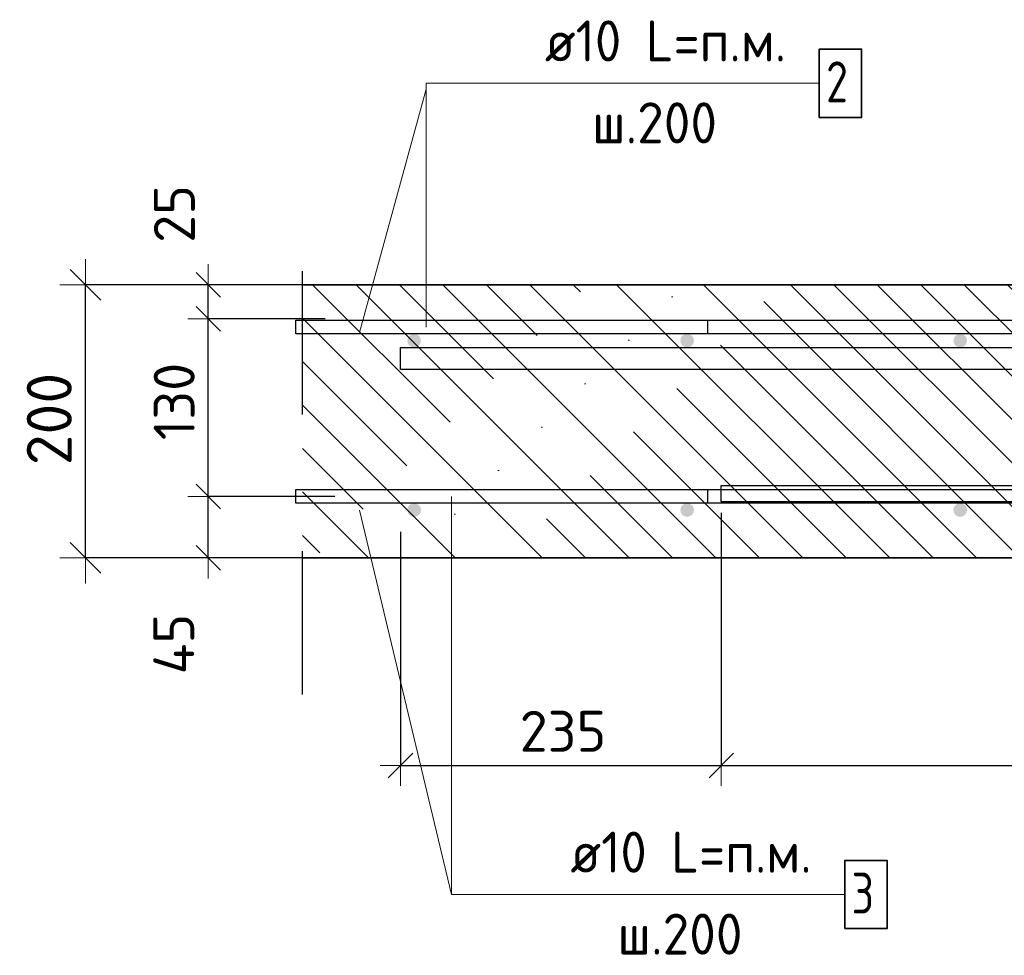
# Model space of a CAD drawing. Header units: metres. Extents: x -38 to 97, y -15 to 21.
# Tile 104 of 114: x 86.984 to 87.705, y -5.722 to -5.037. Entities that reach past the tile are written whole.
import ezdxf

# ---------------------------------------------------------------- set-up
doc = ezdxf.new("R2010")
doc.units = ezdxf.units.M
doc.header["$PDMODE"] = 65
doc.linetypes.add('______4', pattern=[0.135, 0.105, -0.03])
for name, color, linetype, lineweight in [('XR$5$Арм. стержнями верхней зоны', 180, 'Continuous', 35), ('XR$5$Арм. стержнями нижней зоны', 180, 'Continuous', 35), ('XR$5$Арм.стержн. Арматура края', 96, 'Continuous', 35), ('XR$5$Арм.стержн.горизонт. 1', 180, 'Continuous', 35), ('XR$5$Арм.стержн.горизонт. 2', 202, 'Continuous', 35), ('XR$5$ВК__отв в полу 1-2 эт', 220, 'Continuous', 25), ('XR$5$Размерная линия (1)', 7, 'Continuous', 13), ('XR$5$Размерная линия_ общее', 7, 'Continuous', 13)]:
    doc.layers.add(name, color=color, linetype=linetype, lineweight=lineweight)
doc.styles.add('ISOCPEUR', font='txt')
doc.dimstyles.new('DIMSTYLE_12', dxfattribs={"dimtxt": 0.03, "dimasz": 0.03, "dimexe": 0, "dimexo": 0, "dimgap": 0.015, "dimtad": 2, "dimdec": 0, "dimlfac": 1000, "dimrnd": 1, "dimzin": 12, "dimdsep": 46, "dimtxsty": 'ISOCPEUR', "dimblk1": 'ALL_ML_STRICH', "dimblk2": 'ALL_ML_STRICH', "dimsah": 1, "dimcen": 0, "dimclrd": 7, "dimclre": 256, "dimclrt": 7, "dimadec": 0, "dimazin": 0, "dimtfac": 1, "dimtdec": 0, "dimtix": 1, "dimtmove": 2, "dimatfit": 3, "dimfxl": 0, "dimtzin": 0, "dimlwd": 0, "dimlwe": -3, "dimarcsym": 0})
doc.dimstyles.new('DIMSTYLE_14', dxfattribs={"dimtxt": 0.03, "dimasz": 0.03, "dimexe": 0, "dimexo": 0, "dimgap": 0.015, "dimtad": 2, "dimdec": 0, "dimlfac": 1000, "dimrnd": 1, "dimzin": 12, "dimdsep": 46, "dimtxsty": 'ISOCPEUR', "dimblk1": 'ALL_ML_STRICH', "dimblk2": 'ALL_ML_STRICH', "dimsah": 1, "dimcen": 0, "dimclrd": 7, "dimclre": 256, "dimclrt": 7, "dimadec": 0, "dimazin": 0, "dimtfac": 1, "dimtdec": 0, "dimtix": 1, "dimtmove": 2, "dimatfit": 3, "dimfxl": 0, "dimtvp": 1.2, "dimtzin": 0, "dimlwd": 0, "dimlwe": -3, "dimarcsym": 0})
doc.dimstyles.new('DIMSTYLE_24', dxfattribs={"dimtxt": 0.03, "dimasz": 0.03, "dimexe": 0, "dimexo": 0, "dimgap": 0.015, "dimtad": 2, "dimdec": 0, "dimlfac": 1000, "dimrnd": 5, "dimzin": 12, "dimdsep": 46, "dimtxsty": 'ISOCPEUR', "dimblk1": 'ALL_ML_STRICH', "dimblk2": 'ALL_ML_STRICH', "dimsah": 1, "dimcen": 0, "dimclrd": 7, "dimclre": 256, "dimclrt": 7, "dimadec": 0, "dimazin": 0, "dimtfac": 1, "dimtdec": 0, "dimtix": 1, "dimtmove": 2, "dimatfit": 3, "dimfxl": 0, "dimtzin": 0, "dimlwd": 0, "dimlwe": -3, "dimarcsym": 0})
doc.dimstyles.new('DIMSTYLE_8', dxfattribs={"dimtxt": 0.033, "dimasz": 0.0375, "dimexe": 0, "dimexo": 0, "dimgap": 0.0165, "dimtad": 2, "dimdec": 0, "dimlfac": 1000, "dimrnd": 1, "dimzin": 12, "dimdsep": 46, "dimtxsty": 'ISOCPEUR', "dimblk1": 'ALL_ML_STRICH', "dimblk2": 'ALL_ML_STRICH', "dimsah": 1, "dimcen": 0, "dimclrd": 7, "dimclre": 256, "dimclrt": 7, "dimadec": 0, "dimazin": 0, "dimtfac": 1, "dimtdec": 0, "dimtix": 1, "dimtmove": 2, "dimatfit": 3, "dimfxl": 0, "dimtzin": 0, "dimlwd": 0, "dimlwe": -3, "dimarcsym": 0})

# ---------------------------------------------------------------- blocks, each defined once
blk = doc.blocks.new('ALL_ML_STRICH')
at = {"color": 0, "linetype": 'ByBlock', "lineweight": -2}
for p, q in [((0, -0.5), (0, 0.5)), ((-0.3, -0.3), (0.3, 0.3)), ((-1, 0), (0.5, 0))]:
    blk.add_line(p, q, dxfattribs=at)
blk = doc.blocks.new('*D361')
at = {"layer": 'DEFPOINTS', "color": 7, "linetype": 'Continuous', "lineweight": 13, "transparency": 33554687}
for p in [(87.23884, -5.23081), (87.03226, -5.43081), (87.23884, -5.43081)]:
    blk.add_point(p, dxfattribs=at)
at = {"layer": 'XR$5$Размерная линия_ общее', "color": 253, "linetype": 'Continuous', "lineweight": -2, "true_color": 0xa0a0a0, "transparency": 33554687}
for p, q in [((87.21884, -5.23081), (87.03226, -5.23081)), ((87.21884, -5.43081), (87.03226, -5.43081))]:
    blk.add_line(p, q, dxfattribs=at)
at = {"layer": 'XR$5$Размерная линия_ общее', "color": 7, "linetype": 'Continuous', "lineweight": -2, "transparency": 33554687}
blk.add_line((87.03226, -5.43081), (87.03226, -5.23081), dxfattribs=at)
at = {"layer": 'XR$5$Размерная линия_ общее', "color": 7, "linetype": 'Continuous', "lineweight": 13, "transparency": 33554687, "xscale": 0.0375, "yscale": 0.0375, "zscale": 0.0375}
for p, rotation in [((87.03226, -5.23081), 90), ((87.03226, -5.43081), 270)]:
    blk.add_blockref('ALL_ML_STRICH', p, dxfattribs=dict(at, rotation=rotation))
at = {"layer": 'XR$5$Размерная линия_ общее', "color": 7, "linetype": 'Continuous', "lineweight": 13, "transparency": 33554687, "insert": (87.00576, -5.32916), "char_height": 0.033, "width": 0.099, "attachment_point": 5, "rotation": 90, "style": 'ISOCPEUR'}
blk.add_mtext('\\A1;{200}', dxfattribs=at)
blk = doc.blocks.new('*D362')
at = {"layer": 'DEFPOINTS', "color": 7, "linetype": 'Continuous', "lineweight": 13, "transparency": 33554687}
for p in [(87.23496, -5.38581), (87.12229, -5.43081), (87.22211, -5.43081)]:
    blk.add_point(p, dxfattribs=at)
at = {"layer": 'XR$5$Размерная линия (1)', "color": 9, "linetype": 'Continuous', "lineweight": -2, "true_color": 0xc7c7c7, "transparency": 33554687}
for p, q in [((87.21496, -5.38581), (87.12229, -5.38581)), ((87.20211, -5.43081), (87.12229, -5.43081))]:
    blk.add_line(p, q, dxfattribs=at)
at = {"layer": 'XR$5$Размерная линия (1)', "color": 7, "linetype": 'Continuous', "lineweight": -2, "transparency": 33554687}
blk.add_line((87.12229, -5.43081), (87.12229, -5.38581), dxfattribs=at)
at = {"layer": 'XR$5$Размерная линия (1)', "color": 7, "linetype": 'Continuous', "lineweight": 13, "transparency": 33554687, "xscale": 0.03, "yscale": 0.03, "zscale": 0.03}
for p, rotation in [((87.12229, -5.38581), 90), ((87.12229, -5.43081), 270)]:
    blk.add_blockref('ALL_ML_STRICH', p, dxfattribs=dict(at, rotation=rotation))
at = {"layer": 'XR$5$Размерная линия (1)', "color": 7, "linetype": 'Continuous', "lineweight": 13, "transparency": 33554687, "insert": (87.09698, -5.49394), "char_height": 0.03, "width": 0.06, "attachment_point": 5, "rotation": 90, "style": 'ISOCPEUR'}
blk.add_mtext('\\A1;{45}', dxfattribs=at)
blk = doc.blocks.new('*D363')
at = {"layer": 'DEFPOINTS', "color": 7, "linetype": 'Continuous', "lineweight": 13, "transparency": 33554687}
for p in [(87.22793, -5.25581), (87.12229, -5.38581), (87.23496, -5.38581)]:
    blk.add_point(p, dxfattribs=at)
at = {"layer": 'XR$5$Размерная линия (1)', "color": 9, "linetype": 'Continuous', "lineweight": -2, "true_color": 0xc7c7c7, "transparency": 33554687}
for p, q in [((87.20793, -5.25581), (87.12229, -5.25581)), ((87.21496, -5.38581), (87.12229, -5.38581))]:
    blk.add_line(p, q, dxfattribs=at)
at = {"layer": 'XR$5$Размерная линия (1)', "color": 7, "linetype": 'Continuous', "lineweight": -2, "transparency": 33554687}
blk.add_line((87.12229, -5.38581), (87.12229, -5.25581), dxfattribs=at)
at = {"layer": 'XR$5$Размерная линия (1)', "color": 7, "linetype": 'Continuous', "lineweight": 13, "transparency": 33554687, "xscale": 0.03, "yscale": 0.03, "zscale": 0.03}
for p, rotation in [((87.12229, -5.25581), 90), ((87.12229, -5.38581), 270)]:
    blk.add_blockref('ALL_ML_STRICH', p, dxfattribs=dict(at, rotation=rotation))
at = {"layer": 'XR$5$Размерная линия (1)', "color": 7, "linetype": 'Continuous', "lineweight": 13, "transparency": 33554687, "insert": (87.09729, -5.31631), "char_height": 0.03, "width": 0.09, "attachment_point": 5, "rotation": 90, "style": 'ISOCPEUR'}
blk.add_mtext('\\A1;{130}', dxfattribs=at)
blk = doc.blocks.new('*D364')
at = {"layer": 'DEFPOINTS', "color": 7, "linetype": 'Continuous', "lineweight": 13, "transparency": 33554687}
for p in [(87.2458, -5.23081), (87.12229, -5.25581), (87.22793, -5.25581)]:
    blk.add_point(p, dxfattribs=at)
at = {"layer": 'XR$5$Размерная линия (1)', "color": 9, "linetype": 'Continuous', "lineweight": -2, "true_color": 0xc7c7c7, "transparency": 33554687}
for p, q in [((87.2258, -5.23081), (87.12229, -5.23081)), ((87.20793, -5.25581), (87.12229, -5.25581))]:
    blk.add_line(p, q, dxfattribs=at)
at = {"layer": 'XR$5$Размерная линия (1)', "color": 7, "linetype": 'Continuous', "lineweight": -2, "transparency": 33554687}
blk.add_line((87.12229, -5.25581), (87.12229, -5.23081), dxfattribs=at)
at = {"layer": 'XR$5$Размерная линия (1)', "color": 7, "linetype": 'Continuous', "lineweight": 13, "transparency": 33554687, "xscale": 0.03, "yscale": 0.03, "zscale": 0.03}
for p, rotation in [((87.12229, -5.23081), 90), ((87.12229, -5.25581), 270)]:
    blk.add_blockref('ALL_ML_STRICH', p, dxfattribs=dict(at, rotation=rotation))
at = {"layer": 'XR$5$Размерная линия (1)', "color": 7, "linetype": 'Continuous', "lineweight": 13, "transparency": 33554687, "insert": (87.09743, -5.17898), "char_height": 0.03, "width": 0.06, "attachment_point": 5, "rotation": 90, "style": 'ISOCPEUR'}
blk.add_mtext('\\A1;{25}', dxfattribs=at)
blk = doc.blocks.new('*D564')
at = {"layer": 'DEFPOINTS', "color": 7, "linetype": 'Continuous', "lineweight": 13, "transparency": 33554687}
for p in [(87.49808, -5.37781), (87.26308, -5.39181), (87.26308, -5.58282)]:
    blk.add_point(p, dxfattribs=at)
at = {"layer": 'XR$5$Размерная линия (1)', "color": 9, "linetype": 'Continuous', "lineweight": -2, "true_color": 0xc7c7c7, "transparency": 33554687}
for p, q in [((87.49808, -5.39781), (87.49808, -5.58282)), ((87.26308, -5.41181), (87.26308, -5.58282))]:
    blk.add_line(p, q, dxfattribs=at)
at = {"layer": 'XR$5$Размерная линия (1)', "color": 7, "linetype": 'Continuous', "lineweight": -2, "transparency": 33554687}
blk.add_line((87.26308, -5.58282), (87.49808, -5.58282), dxfattribs=at)
at = {"layer": 'XR$5$Размерная линия (1)', "color": 7, "linetype": 'Continuous', "lineweight": 13, "transparency": 33554687, "xscale": 0.03, "yscale": 0.03, "zscale": 0.03, "rotation": 180}
blk.add_blockref('ALL_ML_STRICH', (87.26308, -5.58282), dxfattribs=at)
at = {"layer": 'XR$5$Размерная линия (1)', "color": 7, "linetype": 'Continuous', "lineweight": 13, "transparency": 33554687, "xscale": 0.03, "yscale": 0.03, "zscale": 0.03}
blk.add_blockref('ALL_ML_STRICH', (87.49808, -5.58282), dxfattribs=at)
at = {"layer": 'XR$5$Размерная линия (1)', "color": 7, "linetype": 'Continuous', "lineweight": 13, "transparency": 33554687, "insert": (87.38208, -5.55782), "char_height": 0.03, "width": 0.09, "attachment_point": 5, "style": 'ISOCPEUR'}
blk.add_mtext('\\A1;{235}', dxfattribs=at)
blk = doc.blocks.new('*D565')
at = {"layer": 'DEFPOINTS', "color": 7, "linetype": 'Continuous', "lineweight": 13, "transparency": 33554687}
for p in [(87.49808, -5.37781), (88.38308, -5.43081), (87.49808, -5.58282)]:
    blk.add_point(p, dxfattribs=at)
at = {"layer": 'XR$5$Размерная линия (1)', "color": 9, "linetype": 'Continuous', "lineweight": -2, "true_color": 0xc7c7c7, "transparency": 33554687}
for p, q in [((87.49808, -5.39781), (87.49808, -5.58282)), ((88.38308, -5.45081), (88.38308, -5.58282))]:
    blk.add_line(p, q, dxfattribs=at)
at = {"layer": 'XR$5$Размерная линия (1)', "color": 7, "linetype": 'Continuous', "lineweight": -2, "transparency": 33554687}
blk.add_line((87.49808, -5.58282), (88.38308, -5.58282), dxfattribs=at)
at = {"layer": 'XR$5$Размерная линия (1)', "color": 7, "linetype": 'Continuous', "lineweight": 13, "transparency": 33554687, "xscale": 0.03, "yscale": 0.03, "zscale": 0.03, "rotation": 180}
blk.add_blockref('ALL_ML_STRICH', (87.49808, -5.58282), dxfattribs=at)
at = {"layer": 'XR$5$Размерная линия (1)', "color": 7, "linetype": 'Continuous', "lineweight": 13, "transparency": 33554687, "xscale": 0.03, "yscale": 0.03, "zscale": 0.03}
blk.add_blockref('ALL_ML_STRICH', (88.38308, -5.58282), dxfattribs=at)
at = {"layer": 'XR$5$Размерная линия (1)', "color": 7, "linetype": 'Continuous', "lineweight": 13, "transparency": 33554687, "insert": (87.94208, -5.55782), "char_height": 0.03, "width": 0.09, "attachment_point": 5, "style": 'ISOCPEUR'}
blk.add_mtext('\\A1;{885}', dxfattribs=at)

msp = doc.modelspace()

# ---------------------------------------------------------------- hatches: boundary and pattern name
at = {"linetype": 'Continuous', "lineweight": 13, "transparency": 33554687}
h = msp.add_hatch(dxfattribs=at)
h.set_pattern_fill('__________540', scale=0.015, style=0, pattern_type=2)
h.set_pattern_definition([(135, (0, 0), (-0.031819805, -0.031819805), [0.4, -0.05, 0, -0.05]), (135, (-0.01591, -0.01591), (-0.031819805, -0.031819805), [0.8, -0.1, 0.1, -0.1])])
h.paths.add_polyline_path([(88.38308, -5.43081), (88.38308, -5.23081), (87.19134, -5.23081), (87.19134, -5.43081)], flags=0)
at = {"layer": 'XR$5$Арм. стержнями верхней зоны', "linetype": 'Continuous', "lineweight": 50, "transparency": 33554687}
for points in [[(87.27808, -5.27181), (87.2777, -5.2699), (87.27662, -5.26827), (87.275, -5.26719), (87.27308, -5.26681), (87.27117, -5.26719), (87.26955, -5.26827), (87.26846, -5.2699), (87.26808, -5.27181), (87.26846, -5.27372), (87.26955, -5.27535), (87.27117, -5.27643), (87.27308, -5.27681), (87.275, -5.27643), (87.27662, -5.27535), (87.2777, -5.27372)], [(87.47808, -5.27181), (87.4777, -5.2699), (87.47662, -5.26827), (87.475, -5.26719), (87.47308, -5.26681), (87.47117, -5.26719), (87.46955, -5.26827), (87.46846, -5.2699), (87.46808, -5.27181), (87.46846, -5.27372), (87.46955, -5.27535), (87.47117, -5.27643), (87.47308, -5.27681), (87.475, -5.27643), (87.47662, -5.27535), (87.4777, -5.27372)], [(87.67808, -5.27181), (87.6777, -5.2699), (87.67662, -5.26827), (87.675, -5.26719), (87.67308, -5.26681), (87.67117, -5.26719), (87.66955, -5.26827), (87.66846, -5.2699), (87.66808, -5.27181), (87.66846, -5.27372), (87.66955, -5.27535), (87.67117, -5.27643), (87.67308, -5.27681), (87.675, -5.27643), (87.67662, -5.27535), (87.6777, -5.27372)]]:
    msp.add_hatch(color=4, dxfattribs=at).paths.add_polyline_path(points)
at = {"layer": 'XR$5$Арм. стержнями нижней зоны', "linetype": 'Continuous', "lineweight": 50, "transparency": 33554687}
for points in [[(87.27808, -5.39581), (87.2777, -5.3939), (87.27662, -5.39227), (87.275, -5.39119), (87.27308, -5.39081), (87.27117, -5.39119), (87.26955, -5.39227), (87.26846, -5.3939), (87.26808, -5.39581), (87.26846, -5.39772), (87.26955, -5.39935), (87.27117, -5.40043), (87.27308, -5.40081), (87.275, -5.40043), (87.27662, -5.39935), (87.2777, -5.39772)], [(87.47808, -5.39581), (87.4777, -5.3939), (87.47662, -5.39227), (87.475, -5.39119), (87.47308, -5.39081), (87.47117, -5.39119), (87.46955, -5.39227), (87.46846, -5.3939), (87.46808, -5.39581), (87.46846, -5.39772), (87.46955, -5.39935), (87.47117, -5.40043), (87.47308, -5.40081), (87.475, -5.40043), (87.47662, -5.39935), (87.4777, -5.39772)], [(87.67808, -5.39581), (87.6777, -5.3939), (87.67662, -5.39227), (87.675, -5.39119), (87.67308, -5.39081), (87.67117, -5.39119), (87.66955, -5.39227), (87.66846, -5.3939), (87.66808, -5.39581), (87.66846, -5.39772), (87.66955, -5.39935), (87.67117, -5.40043), (87.67308, -5.40081), (87.675, -5.40043), (87.67662, -5.39935), (87.6777, -5.39772)]]:
    msp.add_hatch(color=4, dxfattribs=at).paths.add_polyline_path(points)

# ---------------------------------------------------------------- linework, layer by layer
at = {"color": 7, "linetype": '______4', "lineweight": 25, "transparency": 33554687}
msp.add_line((87.19134, -5.53081), (87.19134, -5.13081), dxfattribs=at)
at = {"color": 7, "linetype": 'Continuous', "lineweight": 35, "transparency": 33554687}
for p, q in [((88.38308, -5.23081), (87.19134, -5.23081)), ((87.19134, -5.43081), (88.38308, -5.43081))]:
    msp.add_line(p, q, dxfattribs=at)
at = {"layer": 'XR$5$Арм. стержнями верхней зоны', "color": 7, "linetype": 'Continuous', "lineweight": 13, "transparency": 33554687}
for q in [(87.56985, -5.0833), (87.28185, -5.26181)]:
    msp.add_line((87.28185, -5.0833), q, dxfattribs=at)
at = {"layer": 'XR$5$Арм. стержнями верхней зоны', "color": 7, "linetype": 'Continuous', "lineweight": 35, "transparency": 33554687}
msp.add_lwpolyline([(87.56985, -5.1083), (87.60085, -5.1083), (87.60085, -5.0583), (87.56985, -5.0583), (87.56985, -5.1083)], dxfattribs=at)
at = {"layer": 'XR$5$Арм. стержнями верхней зоны', "color": 4, "linetype": 'Continuous', "lineweight": 25, "transparency": 33554687}
msp.add_lwpolyline([(87.18634, -5.25681), (88.35808, -5.25681), (88.35808, -5.26681), (87.18634, -5.26681), (87.18634, -5.25681)], dxfattribs=at)
msp.add_lwpolyline([(87.18634, -5.25681), (88.35808, -5.25681), (88.35808, -5.26681), (87.18634, -5.26681), (87.18634, -5.25681)], dxfattribs=at)
at = {"layer": 'XR$5$Арм. стержнями нижней зоны', "color": 4, "linetype": 'Continuous', "lineweight": 25, "transparency": 33554687}
msp.add_lwpolyline([(87.18634, -5.38081), (88.35808, -5.38081), (88.35808, -5.39081), (87.18634, -5.39081), (87.18634, -5.38081)], dxfattribs=at)
msp.add_lwpolyline([(87.18634, -5.38081), (88.35808, -5.38081), (88.35808, -5.39081), (87.18634, -5.39081), (87.18634, -5.38081)], dxfattribs=at)
at = {"layer": 'XR$5$Арм.стержн. Арматура края', "color": 7, "linetype": 'Continuous', "lineweight": 13, "transparency": 33554687}
for q in [(87.30051, -5.38581), (87.58851, -5.6773)]:
    msp.add_line((87.30051, -5.6773), q, dxfattribs=at)
at = {"layer": 'XR$5$Арм.стержн. Арматура края', "color": 4, "linetype": 'Continuous', "lineweight": 25, "transparency": 33554687}
for points in [[(87.18634, -5.25681), (87.48808, -5.25681), (87.48808, -5.26681), (87.18634, -5.26681), (87.18634, -5.25681)], [(87.18634, -5.25681), (87.48808, -5.25681), (87.48808, -5.26681), (87.18634, -5.26681), (87.18634, -5.25681)], [(87.48808, -5.39081), (87.18634, -5.39081), (87.18634, -5.38081), (87.48808, -5.38081), (87.48808, -5.39081)], [(87.48808, -5.39081), (87.18634, -5.39081), (87.18634, -5.38081), (87.48808, -5.38081), (87.48808, -5.39081)]]:
    msp.add_lwpolyline(points, dxfattribs=at)
at = {"layer": 'XR$5$Арм.стержн. Арматура края', "color": 7, "linetype": 'Continuous', "lineweight": 35, "transparency": 33554687}
msp.add_lwpolyline([(87.58851, -5.7023), (87.61951, -5.7023), (87.61951, -5.6523), (87.58851, -5.6523), (87.58851, -5.7023)], dxfattribs=at)
at = {"layer": 'XR$5$Арм.стержн.горизонт. 1', "color": 7, "linetype": 'Continuous', "lineweight": 25, "transparency": 33554687}
msp.add_lwpolyline([(89.60308, -5.29281), (87.26308, -5.29281), (87.26308, -5.27681), (89.60308, -5.27681), (89.60308, -5.29281)], dxfattribs=at)
msp.add_lwpolyline([(89.60308, -5.29281), (87.26308, -5.29281), (87.26308, -5.27681), (89.60308, -5.27681), (89.60308, -5.29281)], dxfattribs=at)
at = {"layer": 'XR$5$Арм.стержн.горизонт. 2', "color": 34, "linetype": 'Continuous', "lineweight": 25, "transparency": 33554687}
msp.add_lwpolyline([(87.49808, -5.37781), (89.44808, -5.37781), (89.44808, -5.38981), (87.49808, -5.38981), (87.49808, -5.37781)], dxfattribs=at)
msp.add_lwpolyline([(87.49808, -5.37781), (89.44808, -5.37781), (89.44808, -5.38981), (87.49808, -5.38981), (87.49808, -5.37781)], dxfattribs=at)
at = {"layer": 'XR$5$ВК__отв в полу 1-2 эт', "color": 7, "linetype": 'Continuous', "lineweight": 13, "transparency": 33554687}
for p, q in [((87.23308, -5.26581), (87.28185, -5.08774)), ((87.23308, -5.39581), (87.30051, -5.6773))]:
    msp.add_line(p, q, dxfattribs=at)

# ---------------------------------------------------------------- texts
at = {"layer": 'XR$5$Арм. стержнями верхней зоны', "color": 7, "linetype": 'Continuous', "lineweight": 25, "transparency": 33554687, "char_height": 0.03, "attachment_point": 7, "style": 'ISOCPEUR'}
for s, insert, width in [('\\W0.94;ø10 L=п.м.', (87.36885, -5.0673), 0.1999832), ('\\W0.78;2', (87.57485, -5.0973), 0.0326407), ('\\W0.95;ш.200 ', (87.40335, -5.1273), 0.1311996)]:
    msp.add_mtext(s, dxfattribs=dict(at, insert=insert, width=width))
at = {"layer": 'XR$5$Арм.стержн. Арматура края', "color": 7, "linetype": 'Continuous', "lineweight": 25, "transparency": 33554687, "char_height": 0.03, "attachment_point": 7, "style": 'ISOCPEUR'}
for s, insert, width in [('\\W0.94;ø10 L=п.м.', (87.38751, -5.6613), 0.1999832), ('\\W0.78;3', (87.59351, -5.6913), 0.0326407), ('\\W0.95;ш.200 ', (87.42201, -5.7213), 0.1311997)]:
    msp.add_mtext(s, dxfattribs=dict(at, insert=insert, width=width))

# ---------------------------------------------------------------- dimensions: what is measured, and where the dimension line sits
at = {"layer": 'XR$5$Размерная линия (1)', "color": 7, "linetype": 'Continuous', "lineweight": 13, "transparency": 33554687}
for base, p1, p2, dimstyle, picture, middle in [((87.12229, -5.23081), (87.20793, -5.25581), (87.2258, -5.23081), 'DIMSTYLE_14', '*D364', (87.09743, -5.17898)), ((87.12229, -5.25581), (87.21496, -5.38581), (87.20793, -5.25581), 'DIMSTYLE_12', '*D363', (87.09729, -5.31631)), ((87.12229, -5.38581), (87.20211, -5.43081), (87.21496, -5.38581), 'DIMSTYLE_14', '*D362', (87.09698, -5.49394))]:
    dim = msp.add_linear_dim(base=base, p1=p1, p2=p2, angle=90, dimstyle=dimstyle, override={"dimpost": '<>', "dimclrd": 7, "dimclre": 9, "dimclrt": 7, "dimlwd": 0, "dimlwe": 65533}, dxfattribs=at)
    dim.commit()
    dim.dimension.update_dxf_attribs({"geometry": picture, "text_midpoint": middle, "dimtype": 160})
for base, p1, p2, picture, middle in [((87.49808, -5.58282), (87.26308, -5.41181), (87.49808, -5.39781), '*D564', (87.38208, -5.55782)), ((88.38308, -5.58282), (87.49808, -5.39781), (88.38308, -5.45081), '*D565', (87.94208, -5.55782))]:
    dim = msp.add_linear_dim(base=base, p1=p1, p2=p2, dimstyle='DIMSTYLE_24', override={"dimpost": '<>', "dimclrd": 7, "dimclre": 9, "dimclrt": 7, "dimlwd": 0, "dimlwe": 65533}, dxfattribs=at)
    dim.commit()
    dim.dimension.update_dxf_attribs({"geometry": picture, "text_midpoint": middle, "dimtype": 160})
at = {"layer": 'XR$5$Размерная линия_ общее', "color": 7, "linetype": 'Continuous', "lineweight": 13, "transparency": 33554687}
dim = msp.add_linear_dim(base=(87.03226, -5.23081), p1=(87.21884, -5.43081), p2=(87.21884, -5.23081), angle=90, dimstyle='DIMSTYLE_8', override={"dimpost": '<>', "dimclrd": 7, "dimclre": 253, "dimclrt": 7, "dimlwd": 0, "dimlwe": 65533}, dxfattribs=at)
dim.commit()
dim.dimension.update_dxf_attribs({"geometry": '*D361', "text_midpoint": (87.00576, -5.32916), "dimtype": 160})

doc.saveas('drawing.dxf')
